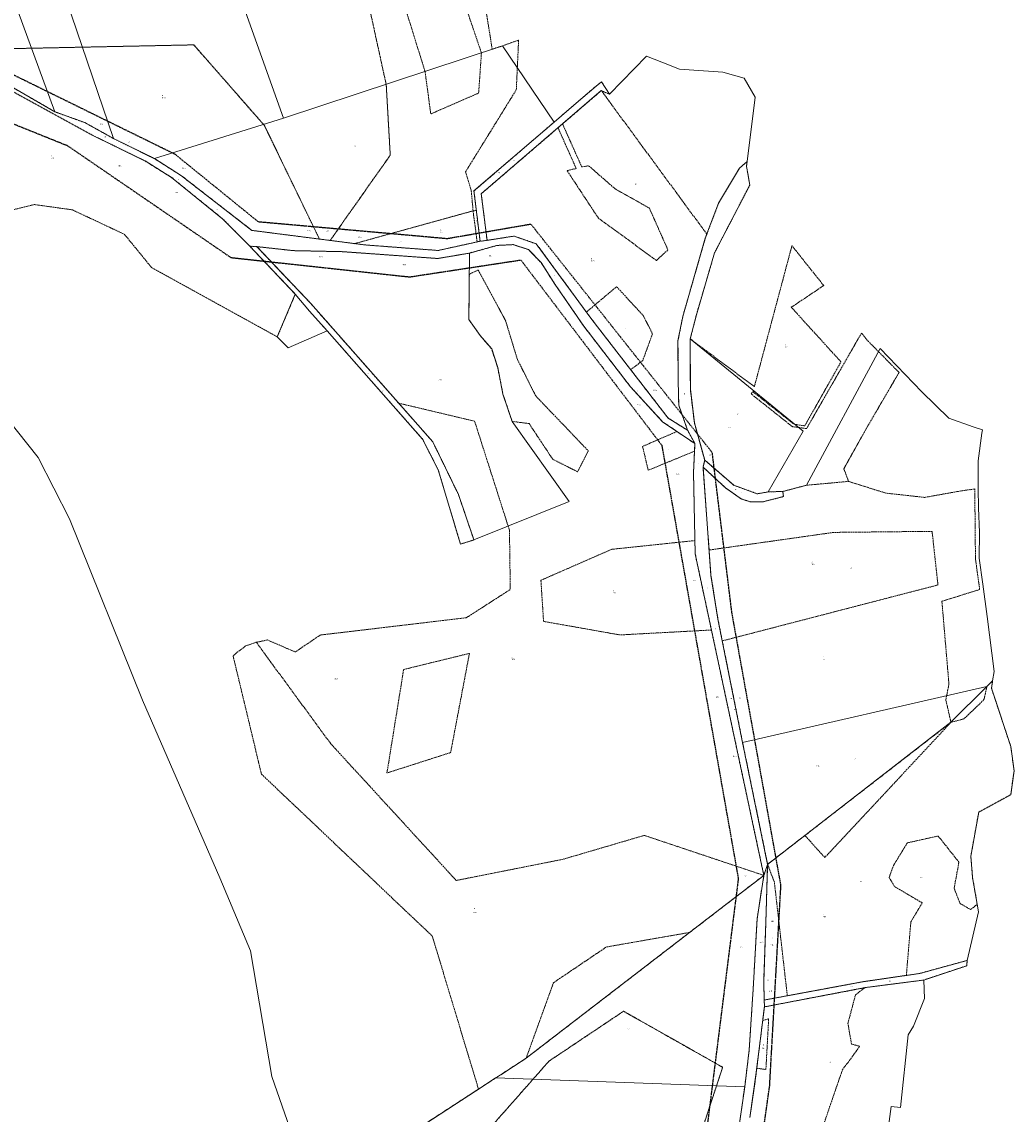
# Model space of a CAD drawing. Header units: metres. Extents: x 5550910 to 5553628, y 5952297 to 5957865.
# Tile 34 of 36: x 5551762 to 5552631, y 5954340 to 5955297. Entities that reach past the tile are written whole.
import ezdxf
from ezdxf.enums import TextEntityAlignment as Align

# ---------------------------------------------------------------- set-up
doc = ezdxf.new("R2010")
doc.units = ezdxf.units.M
for name, pattern in [('2', [0.9, 0.6, -0.3]), ('219-500', [0]), ('egkk-500', [2, 1.5, -0.5]), ('egug-500', [1, 0.5, -0.5])]:
    doc.linetypes.add(name, pattern=pattern)
doc.styles.get("Standard").update_dxf_attribs({"font": 'Working1250', "width": 0.75})

msp = doc.modelspace()

# ---------------------------------------------------------------- linework, layer by layer
at = {"layer": '217-kontur klasyfikacyjny', "color": 92, "linetype": 'egkk-500', "lineweight": 18, "flags": 128}
for points in [[(5552115.06, 5955253.4), (5552061.52, 5955425.51)], [(5552109.57, 5955431), (5552164.41, 5955269.86)], [(5552081, 5955242.05), (5552055.04, 5955360.82)], [(5552173.81, 5955273.06), (5552163.54, 5955338.02)], [(5552196.97, 5955281.06), (5552182.83, 5955276.04)], [(5552194.94, 5955237.57), (5552196.97, 5955281.06)], [(5551716.55, 5955272.83), (5551912.44, 5955276.89)], [(5551912.44, 5955276.89), (5551974.21, 5955206.43)], [(5552164.41, 5955269.86), (5552161.94, 5955234.68)], [(5552182.83, 5955276.04), (5552173.81, 5955273.06)], [(5551736.19, 5955249.77), (5551790.81, 5955218.27)], [(5552120.02, 5955216.4), (5552115.06, 5955253.4)], [(5551823.52, 5955197.82), (5551738.79, 5955244.21)], [(5552084.53, 5955180.29), (5552081, 5955242.05)], [(5552161.94, 5955234.68), (5552120.02, 5955216.4)], [(5552150.43, 5955165.6), (5552194.94, 5955237.57)], [(5552269.39, 5955236.84), (5552235.45, 5955207.67)], [(5552361.86, 5955111.12), (5552269.39, 5955236.84)], [(5551790.81, 5955218.27), (5551817.04, 5955208.79)], [(5551817.04, 5955208.79), (5551842.06, 5955194.88)], [(5551974.21, 5955206.43), (5552022.49, 5955106.81)], [(5552231.49, 5955204.27), (5552164.24, 5955146.48)], [(5552238.1, 5955189.47), (5552231.49, 5955204.27)], [(5552235.45, 5955207.67), (5552252.29, 5955169.96)], [(5551869.72, 5955175.21), (5551823.52, 5955197.82)], [(5551842.06, 5955194.88), (5551877.89, 5955177.3)], [(5552247.43, 5955168.61), (5552238.1, 5955189.47)], [(5551892.88, 5955160.82), (5551869.72, 5955175.21)], [(5551877.89, 5955177.3), (5551901.71, 5955162.2)], [(5552031.9, 5955105.6), (5552084.53, 5955180.29)], [(5552155.49, 5955149.31), (5552150.43, 5955165.6)], [(5552239.44, 5955166.75), (5552247.43, 5955168.61)], [(5552266.82, 5955125.19), (5552239.44, 5955166.75)], [(5552252.29, 5955169.96), (5552258.33, 5955171.03)], [(5552258.33, 5955171.03), (5552281.64, 5955150.66)], [(5551937.73, 5955124.45), (5551892.88, 5955160.82)], [(5551901.71, 5955162.2), (5551963.32, 5955114.4)], [(5552157.08, 5955131.52), (5552155.49, 5955149.31)], [(5552164.24, 5955146.48), (5552169.37, 5955105.69)], [(5552281.64, 5955150.66), (5552311.49, 5955133.94)], [(5551704.99, 5955120.52), (5551772.84, 5955137.04)], [(5551772.84, 5955137.04), (5551806.06, 5955132.4)], [(5551806.06, 5955132.4), (5551851.78, 5955110.92)], [(5552053.37, 5955102.84), (5552157.08, 5955131.52)], [(5552159.95, 5955131.85), (5552157.08, 5955131.52)], [(5552160.68, 5955104.32), (5552157.08, 5955131.52)], [(5552163.23, 5955104.88), (5552159.95, 5955131.85)], [(5552311.49, 5955133.94), (5552327.78, 5955097.26)], [(5551961.55, 5955100.56), (5551937.73, 5955124.45)], [(5552317.68, 5955088.05), (5552266.82, 5955125.19)], [(5551851.78, 5955110.92), (5551875.37, 5955081.93)], [(5551963.32, 5955114.4), (5552022.49, 5955106.81)], [(5552022.49, 5955106.81), (5552031.9, 5955105.6)], [(5552169.37, 5955105.69), (5552192.99, 5955109.4)], [(5552192.99, 5955109.4), (5552212.46, 5955102.6)], [(5552340.73, 5955038.91), (5552360.5, 5955107.54)], [(5552360.5, 5955107.54), (5552361.86, 5955111.12)], [(5552001.32, 5955058.55), (5551961.55, 5955100.56)], [(5551999.44, 5955096.68), (5551967.63, 5955100.17)], [(5551967.63, 5955100.17), (5552014.88, 5955050.42)], [(5552042.64, 5955095.77), (5551999.44, 5955096.68)], [(5552031.9, 5955105.6), (5552053.37, 5955102.84)], [(5552053.37, 5955102.84), (5552062.6, 5955101.66)], [(5552062.6, 5955101.66), (5552126.5, 5955096.82)], [(5552126.5, 5955096.82), (5552160.68, 5955104.32)], [(5552178.02, 5955101.22), (5552154.01, 5955094.52)], [(5552160.68, 5955104.32), (5552163.23, 5955104.88)], [(5552192.12, 5955101.95), (5552178.02, 5955101.22)], [(5552205.61, 5955097.61), (5552192.12, 5955101.95)], [(5552216.62, 5955086.18), (5552205.61, 5955097.61)], [(5552212.46, 5955102.6), (5552256.37, 5955042.86)], [(5552327.78, 5955097.26), (5552317.68, 5955088.05)], [(5552436.39, 5955101), (5552428.29, 5955070.62)], [(5552464.22, 5955066.08), (5552436.39, 5955101)], [(5552126.18, 5955089.79), (5552042.64, 5955095.77)], [(5552154.01, 5955094.52), (5552126.18, 5955089.79)], [(5551875.37, 5955081.93), (5551985.56, 5955021.2)], [(5552153.82, 5955076.08), (5552161.59, 5955079.71)], [(5552161.59, 5955079.71), (5552185.61, 5955035.27)], [(5552228.72, 5955067.38), (5552216.62, 5955086.18)], [(5552153.4, 5955036.23), (5552153.82, 5955076.08)], [(5552428.29, 5955070.62), (5552403.48, 5954977.59)], [(5551985.56, 5955021.2), (5552001.32, 5955058.55)], [(5552254.1, 5955030.48), (5552228.72, 5955067.38)], [(5552256.37, 5955042.86), (5552282.8, 5955065.11)], [(5552282.8, 5955065.11), (5552306.04, 5955039.92)], [(5552435.83, 5955047.07), (5552464.22, 5955066.08)], [(5552014.88, 5955050.42), (5552091.89, 5954963.1)], [(5552306.04, 5955039.92), (5552314.25, 5955023.9)], [(5552479.36, 5954999.25), (5552435.83, 5955047.07)], [(5552163.22, 5955022.4), (5552153.4, 5955036.23)], [(5552185.61, 5955035.27), (5552196.02, 5955001.19)], [(5552294.96, 5954977.43), (5552254.1, 5955030.48)], [(5552336.55, 5955017.61), (5552340.73, 5955038.91)], [(5552173.38, 5955010.53), (5552163.22, 5955022.4)], [(5552314.25, 5955023.9), (5552305.68, 5955000.39)], [(5552497.35, 5955024.5), (5552449.19, 5954940.79)], [(5552502.38, 5955018.19), (5552497.35, 5955024.5)], [(5552336.76, 5954982.19), (5552336.55, 5955017.61)], [(5552347.32, 5955019.29), (5552347.4, 5954975.3)], [(5552403.48, 5954977.59), (5552347.32, 5955019.29)], [(5552512.3, 5955008.12), (5552502.38, 5955018.19)], [(5552178.64, 5954994.21), (5552173.38, 5955010.53)], [(5552196.02, 5955001.19), (5552211.96, 5954969.41)], [(5552530.21, 5954989.96), (5552512.3, 5955008.12)], [(5552183.29, 5954971.11), (5552178.64, 5954994.21)], [(5552305.68, 5955000.39), (5552295.09, 5954992.48)], [(5552295.09, 5954992.48), (5552327.95, 5954950.02)], [(5552447.58, 5954943.19), (5552479.36, 5954999.25)], [(5552337.21, 5954961.34), (5552336.76, 5954982.19)], [(5552502.25, 5954942.11), (5552530.21, 5954989.96)], [(5552323.13, 5954946.77), (5552294.96, 5954977.43)], [(5552347.4, 5954975.3), (5552350.96, 5954945.79)], [(5552400.63, 5954971.25), (5552402.15, 5954973.19)], [(5552402.15, 5954973.19), (5552438.22, 5954944.65)], [(5552091.89, 5954963.1), (5552158.44, 5954947.28)], [(5552191.25, 5954947.15), (5552183.29, 5954971.11)], [(5552211.96, 5954969.41), (5552258.01, 5954921.31)], [(5552436.68, 5954942.57), (5552400.63, 5954971.25)], [(5552342.14, 5954947.4), (5552337.21, 5954961.34)], [(5552158.44, 5954947.28), (5552188.95, 5954851.84)], [(5552206.2, 5954945.19), (5552191.25, 5954947.15)], [(5552226.85, 5954913.98), (5552206.2, 5954945.19)], [(5552335.66, 5954938.3), (5552323.13, 5954946.77)], [(5552327.95, 5954950.02), (5552344.99, 5954939.34)], [(5552344.99, 5954939.34), (5552342.14, 5954947.4)], [(5552350.96, 5954945.79), (5552359.95, 5954913.3)], [(5552438.22, 5954944.65), (5552447.58, 5954943.19)], [(5552305.58, 5954925.22), (5552335.66, 5954938.3)], [(5552449.19, 5954940.79), (5552436.68, 5954942.57)], [(5552481.86, 5954905.68), (5552502.25, 5954942.11)], [(5552310.47, 5954904.31), (5552305.58, 5954925.22)], [(5552258.01, 5954921.31), (5552248.64, 5954903)], [(5552351.1, 5954921.05), (5552310.47, 5954904.31)], [(5552350.16, 5954902.33), (5552351.1, 5954921.05)], [(5552248.64, 5954903), (5552226.85, 5954913.98)], [(5552358.5, 5954907.12), (5552363.84, 5954834.46)], [(5552378.6, 5954888.6), (5552358.5, 5954907.12)], [(5552359.95, 5954913.3), (5552385.41, 5954891.23)], [(5552485.97, 5954894.57), (5552481.86, 5954905.68)], [(5552351.38, 5954842.75), (5552350.16, 5954902.33)], [(5552391.8, 5954879.25), (5552378.6, 5954888.6)], [(5552385.41, 5954891.23), (5552405.89, 5954883.71)], [(5552428.38, 5954885.75), (5552449.2, 5954891.22)], [(5552449.2, 5954891.22), (5552485.97, 5954894.57)], [(5552518.66, 5954884.29), (5552485.97, 5954894.57)], [(5552585.27, 5954886.39), (5552552.73, 5954880.56)], [(5552596.55, 5954887.92), (5552585.27, 5954886.39)], [(5552597.14, 5954826.89), (5552596.55, 5954887.92)], [(5552399.88, 5954876.75), (5552391.8, 5954879.25)], [(5552410.89, 5954876.67), (5552399.88, 5954876.75)], [(5552405.89, 5954883.71), (5552415.58, 5954885.38)], [(5552428.85, 5954881.25), (5552410.89, 5954876.67)], [(5552415.58, 5954885.38), (5552428.38, 5954885.75)], [(5552428.38, 5954885.75), (5552428.85, 5954881.25)], [(5552552.73, 5954880.56), (5552518.66, 5954884.29)], [(5552188.95, 5954851.84), (5552189.68, 5954799.93)], [(5552472.99, 5954849.91), (5552363.84, 5954834.46)], [(5552559.17, 5954850.83), (5552472.99, 5954849.91)], [(5552564.3, 5954803.88), (5552559.17, 5954850.83)], [(5552278.48, 5954835.09), (5552351.38, 5954842.75)], [(5552351.62, 5954831.16), (5552351.38, 5954842.75)], [(5552216.51, 5954807.99), (5552278.48, 5954835.09)], [(5552365.87, 5954764.42), (5552351.62, 5954831.16)], [(5552363.84, 5954834.46), (5552365.47, 5954812.2)], [(5552600.81, 5954799.91), (5552597.14, 5954826.89)], [(5552365.47, 5954812.2), (5552371.59, 5954773.8)], [(5552218.82, 5954771.97), (5552216.51, 5954807.99)], [(5552375.37, 5954754.88), (5552564.3, 5954803.88)], [(5552189.68, 5954799.93), (5552151.28, 5954775.21)], [(5552567.74, 5954789.54), (5552600.81, 5954799.91)], [(5552573.94, 5954716.88), (5552567.74, 5954789.54)], [(5552151.28, 5954775.21), (5552023.24, 5954760)], [(5552285.76, 5954760.11), (5552218.82, 5954771.97)], [(5552371.59, 5954773.8), (5552375.37, 5954754.88)], [(5552365.87, 5954764.42), (5552285.76, 5954760.11)], [(5552411.78, 5954549.5), (5552365.87, 5954764.42)], [(5551967.13, 5954753.68), (5551957.77, 5954750.42)], [(5551976.96, 5954755.68), (5551967.13, 5954753.68)], [(5552032.37, 5954664.87), (5551967.13, 5954753.68)], [(5552001.32, 5954745.2), (5551976.96, 5954755.68)], [(5552023.24, 5954760), (5552001.32, 5954745.2)], [(5552375.37, 5954754.88), (5552393.12, 5954665.97)], [(5551957.77, 5954750.42), (5551946.84, 5954741.94)], [(5552096.27, 5954729.84), (5552153.88, 5954743.92)], [(5552153.88, 5954743.92), (5552137.42, 5954657.09)], [(5551946.84, 5954741.94), (5551971.68, 5954638.23)], [(5552081.65, 5954639.2), (5552096.27, 5954729.84)], [(5552571.15, 5954703.33), (5552573.94, 5954716.88)], [(5552607.19, 5954715.01), (5552604.58, 5954703.42)], [(5552612.11, 5954719.92), (5552607.19, 5954715.01)], [(5552611.18, 5954713.38), (5552612.11, 5954719.92)], [(5552628.05, 5954662.51), (5552611.18, 5954713.38)], [(5552575.67, 5954683.57), (5552571.15, 5954703.33)], [(5552604.58, 5954703.42), (5552587.09, 5954686.6)], [(5552587.09, 5954686.6), (5552575.67, 5954683.57)], [(5552447.74, 5954584.48), (5552575.67, 5954683.57)], [(5552575.67, 5954683.57), (5552465.19, 5954565.17)], [(5552142.31, 5954545.09), (5552032.37, 5954664.87)], [(5552137.42, 5954657.09), (5552081.65, 5954639.2)], [(5552393.12, 5954665.97), (5552415.08, 5954559.18)], [(5552631.04, 5954641.16), (5552628.05, 5954662.51)], [(5551971.68, 5954638.23), (5552121.34, 5954496.37)], [(5552628.01, 5954620.17), (5552631.04, 5954641.16)], [(5552599.99, 5954604.91), (5552628.01, 5954620.17)], [(5552593.12, 5954566.37), (5552599.99, 5954604.91)], [(5552307.04, 5954584.55), (5552235.88, 5954563.63)], [(5552411.78, 5954549.5), (5552307.04, 5954584.55)], [(5552415.08, 5954559.18), (5552447.74, 5954584.48)], [(5552465.19, 5954565.17), (5552447.74, 5954584.48)], [(5552537.48, 5954578.02), (5552564.52, 5954584)], [(5552564.52, 5954584), (5552582.67, 5954561.03)], [(5552525.37, 5954558.3), (5552537.48, 5954578.02)], [(5552235.88, 5954563.63), (5552142.31, 5954545.09)], [(5552582.67, 5954561.03), (5552578.48, 5954538.19)], [(5552594.6, 5954547.54), (5552593.12, 5954566.37)], [(5552415.08, 5954559.18), (5552413.48, 5954507.56)], [(5552421, 5954543.6), (5552415.08, 5954559.18)], [(5552521.57, 5954547.76), (5552525.37, 5954558.3)], [(5552393.06, 5954535.14), (5552407.85, 5954546.48)], [(5552405.88, 5954511.58), (5552411.78, 5954549.5)], [(5552407.85, 5954546.48), (5552411.78, 5954549.5)], [(5552432.34, 5954444.1), (5552421, 5954543.6)], [(5552526.27, 5954539.7), (5552521.57, 5954547.76)], [(5552598.7, 5954523.97), (5552594.6, 5954547.54)], [(5552385.65, 5954529.43), (5552393.06, 5954535.14)], [(5552550.52, 5954525.48), (5552526.27, 5954539.7)], [(5552578.48, 5954538.19), (5552583.69, 5954524.92)], [(5552346.8, 5954499.56), (5552385.65, 5954529.43)], [(5552540.56, 5954508.8), (5552550.52, 5954525.48)], [(5552583.69, 5954524.92), (5552592.79, 5954519.59)], [(5552594.52, 5954520.8), (5552597.49, 5954523.25)], [(5552597.49, 5954523.25), (5552598.7, 5954523.97)], [(5552592.79, 5954519.59), (5552594.52, 5954520.8)], [(5552402.43, 5954449.97), (5552405.88, 5954511.58)], [(5552413.48, 5954507.56), (5552411.66, 5954456.53)], [(5552536.6, 5954461.92), (5552540.56, 5954508.8)], [(5552121.34, 5954496.37), (5552161.83, 5954362.32)], [(5552346.8, 5954499.56), (5552203.55, 5954389.4)], [(5552273.89, 5954486.82), (5552346.8, 5954499.56)], [(5552227.49, 5954455.52), (5552273.89, 5954486.82)], [(5552411.66, 5954456.53), (5552412.17, 5954440.36)], [(5552432.34, 5954444.1), (5552499.39, 5954456.51)], [(5552499.39, 5954456.51), (5552536.6, 5954461.92)], [(5552203.55, 5954389.4), (5552227.49, 5954455.52)], [(5552398.97, 5954396.67), (5552402.43, 5954449.97)], [(5552500.63, 5954451.25), (5552412.26, 5954434.36)], [(5552492.13, 5954445.04), (5552500.63, 5954451.25)], [(5552412.17, 5954440.36), (5552432.34, 5954444.1)], [(5552485.41, 5954419.95), (5552492.13, 5954445.04)], [(5552223.53, 5954386.8), (5552288.88, 5954430.53)], [(5552288.88, 5954430.53), (5552375.7, 5954381.48)], [(5552412.26, 5954434.36), (5552410.78, 5954422.41)], [(5552410.78, 5954422.41), (5552405.61, 5954380.64)], [(5552416, 5954423.86), (5552410.78, 5954422.41)], [(5552413.56, 5954379.49), (5552416, 5954423.86)], [(5552488.55, 5954401.81), (5552485.41, 5954419.95)], [(5552480.51, 5954378.94), (5552495.68, 5954399.85)], [(5552495.68, 5954399.85), (5552488.55, 5954401.81)], [(5552181.28, 5954374.95), (5552203.55, 5954389.4)], [(5552395.04, 5954364.33), (5552398.97, 5954396.67)], [(5552155.37, 5954309.51), (5552223.53, 5954386.8)], [(5552375.7, 5954381.48), (5552358.72, 5954329.9)], [(5552405.61, 5954380.64), (5552404.88, 5954374.72)], [(5552405.61, 5954380.64), (5552413.56, 5954379.49)], [(5552163.28, 5954363.26), (5552176.84, 5954372.07)], [(5552176.84, 5954372.07), (5552181.28, 5954374.95)], [(5552404.88, 5954374.72), (5552399.57, 5954337.37)], [(5552462.26, 5954325.88), (5552480.51, 5954378.94)], [(5552161.83, 5954362.32), (5552090.51, 5954316.01)], [(5552161.83, 5954362.32), (5552163.28, 5954363.26)], [(5552385.27, 5954296.35), (5552395.04, 5954364.33)]]:
    msp.add_lwpolyline(points, dxfattribs=at)
at = {"layer": '218-kontur użytku gruntowego', "color": 3, "linetype": 'egug-500', "lineweight": 18, "flags": 128}
for points in [[(5552115.06, 5955253.4), (5552061.52, 5955425.51)], [(5552109.57, 5955431), (5552164.41, 5955269.86)], [(5552055.04, 5955360.82), (5552081, 5955242.05)], [(5552173.81, 5955273.06), (5552163.54, 5955338.02)], [(5552196.97, 5955281.06), (5552182.83, 5955276.04)], [(5552194.94, 5955237.57), (5552196.97, 5955281.06)], [(5551912.44, 5955276.89), (5551716.55, 5955272.83)], [(5551974.21, 5955206.43), (5551912.44, 5955276.89)], [(5552164.41, 5955269.86), (5552161.94, 5955234.68)], [(5552182.83, 5955276.04), (5552173.81, 5955273.06)], [(5551736.19, 5955249.77), (5551790.81, 5955218.27)], [(5552120.02, 5955216.4), (5552115.06, 5955253.4)], [(5551823.52, 5955197.82), (5551738.79, 5955244.21)], [(5552081, 5955242.05), (5552084.53, 5955180.29)], [(5552264.8, 5955240.79), (5552247.46, 5955225.9)], [(5552269.7, 5955244.41), (5552264.8, 5955240.79)], [(5552276.5, 5955233.61), (5552269.7, 5955244.41)], [(5552161.94, 5955234.68), (5552120.02, 5955216.4)], [(5552150.43, 5955165.6), (5552194.94, 5955237.57)], [(5552269.39, 5955236.84), (5552235.45, 5955207.67)], [(5552361.86, 5955111.12), (5552269.39, 5955236.84)], [(5552269.39, 5955236.84), (5552276.5, 5955233.61)], [(5552247.46, 5955225.9), (5552230.51, 5955211.34)], [(5551790.81, 5955218.27), (5551817.04, 5955208.79)], [(5551817.04, 5955208.79), (5551842.06, 5955194.88)], [(5552022.49, 5955106.81), (5551974.21, 5955206.43)], [(5552228.18, 5955209.33), (5552157.87, 5955148.92)], [(5552231.49, 5955204.27), (5552164.24, 5955146.48)], [(5552230.51, 5955211.34), (5552228.18, 5955209.33)], [(5552231.49, 5955204.27), (5552235.45, 5955207.67)], [(5552238.1, 5955189.47), (5552231.49, 5955204.27)], [(5552235.45, 5955207.67), (5552252.29, 5955169.96)], [(5551869.72, 5955175.21), (5551823.52, 5955197.82)], [(5551842.06, 5955194.88), (5551877.89, 5955177.3)], [(5552247.43, 5955168.61), (5552238.1, 5955189.47)], [(5551892.88, 5955160.82), (5551869.72, 5955175.21)], [(5551877.89, 5955177.3), (5551901.71, 5955162.2)], [(5552084.53, 5955180.29), (5552031.9, 5955105.6)], [(5552397.07, 5955174.62), (5552393.69, 5955171.76)], [(5552396.54, 5955170.48), (5552397.07, 5955174.62)], [(5552155.49, 5955149.31), (5552150.43, 5955165.6)], [(5552239.44, 5955166.75), (5552247.43, 5955168.61)], [(5552266.82, 5955125.19), (5552239.44, 5955166.75)], [(5552252.29, 5955169.96), (5552258.33, 5955171.03)], [(5552258.33, 5955171.03), (5552281.64, 5955150.66)], [(5552390.38, 5955168.96), (5552372.09, 5955138.15)], [(5552393.69, 5955171.76), (5552390.38, 5955168.96)], [(5552397.9, 5955162.79), (5552396.54, 5955170.48)], [(5551937.73, 5955124.45), (5551892.88, 5955160.82)], [(5551901.71, 5955162.2), (5551963.32, 5955114.4)], [(5552396.9, 5955149.26), (5552399.43, 5955154.15)], [(5552399.43, 5955154.15), (5552397.9, 5955162.79)], [(5552157.08, 5955131.52), (5552155.49, 5955149.31)], [(5552157.87, 5955148.92), (5552159.95, 5955131.85)], [(5552164.24, 5955146.48), (5552169.37, 5955105.69)], [(5552281.64, 5955150.66), (5552311.49, 5955133.94)], [(5552368.57, 5955094.63), (5552396.9, 5955149.26)], [(5551704.99, 5955120.52), (5551772.84, 5955137.04)], [(5551772.84, 5955137.04), (5551806.06, 5955132.4)], [(5552372.09, 5955138.15), (5552361.86, 5955111.12)], [(5551806.06, 5955132.4), (5551851.78, 5955110.92)], [(5552157.08, 5955131.52), (5552053.37, 5955102.84)], [(5552159.95, 5955131.85), (5552157.08, 5955131.52)], [(5552160.68, 5955104.32), (5552157.08, 5955131.52)], [(5552163.23, 5955104.88), (5552159.95, 5955131.85)], [(5552311.49, 5955133.94), (5552327.78, 5955097.26)], [(5551961.55, 5955100.56), (5551937.73, 5955124.45)], [(5552317.68, 5955088.05), (5552266.82, 5955125.19)], [(5551851.78, 5955110.92), (5551875.37, 5955081.93)], [(5551963.32, 5955114.4), (5552022.49, 5955106.81)], [(5552022.49, 5955106.81), (5552031.9, 5955105.6)], [(5552169.37, 5955105.69), (5552192.99, 5955109.4)], [(5552192.99, 5955109.4), (5552212.46, 5955102.6)], [(5552340.73, 5955038.91), (5552360.5, 5955107.54)], [(5552360.5, 5955107.54), (5552361.86, 5955111.12)], [(5551961.55, 5955100.56), (5552001.32, 5955058.55)], [(5551967.63, 5955100.17), (5551961.55, 5955100.56)], [(5552014.88, 5955050.42), (5551967.63, 5955100.17)], [(5551967.63, 5955100.17), (5551999.44, 5955096.68)], [(5551999.44, 5955096.68), (5552042.64, 5955095.77)], [(5552031.9, 5955105.6), (5552053.37, 5955102.84)], [(5552053.37, 5955102.84), (5552062.6, 5955101.66)], [(5552062.6, 5955101.66), (5552126.5, 5955096.82)], [(5552126.5, 5955096.82), (5552160.68, 5955104.32)], [(5552154.01, 5955094.52), (5552178.02, 5955101.22)], [(5552160.68, 5955104.32), (5552163.23, 5955104.88)], [(5552169.37, 5955105.69), (5552163.23, 5955104.88)], [(5552178.02, 5955101.22), (5552192.12, 5955101.95)], [(5552192.12, 5955101.95), (5552205.61, 5955097.61)], [(5552205.61, 5955097.61), (5552216.62, 5955086.18)], [(5552212.46, 5955102.6), (5552256.37, 5955042.86)], [(5552327.78, 5955097.26), (5552317.68, 5955088.05)], [(5552436.39, 5955101), (5552428.29, 5955070.62)], [(5552464.22, 5955066.08), (5552436.39, 5955101)], [(5552042.64, 5955095.77), (5552126.18, 5955089.79)], [(5552126.18, 5955089.79), (5552154.01, 5955094.52)], [(5552352.67, 5955040.56), (5552367.39, 5955090.6)], [(5552367.39, 5955090.6), (5552368.57, 5955094.63)], [(5551875.37, 5955081.93), (5551985.56, 5955021.2)], [(5552153.82, 5955076.08), (5552161.59, 5955079.71)], [(5552161.59, 5955079.71), (5552185.61, 5955035.27)], [(5552216.62, 5955086.18), (5552228.72, 5955067.38)], [(5552153.4, 5955036.23), (5552153.82, 5955076.08)], [(5552428.29, 5955070.62), (5552403.48, 5954977.59)], [(5551985.56, 5955021.2), (5552001.32, 5955058.55)], [(5552001.32, 5955058.55), (5552013.86, 5955043.55)], [(5552228.72, 5955067.38), (5552254.1, 5955030.48)], [(5552256.37, 5955042.86), (5552282.8, 5955065.11)], [(5552282.8, 5955065.11), (5552306.04, 5955039.92)], [(5552435.83, 5955047.07), (5552464.22, 5955066.08)], [(5552091.89, 5954963.1), (5552014.88, 5955050.42)], [(5552013.86, 5955043.55), (5552029.25, 5955026.48)], [(5552256.37, 5955042.86), (5552261.23, 5955036.25)], [(5552306.04, 5955039.92), (5552314.25, 5955023.9)], [(5552347.32, 5955019.29), (5552352.67, 5955040.56)], [(5552479.36, 5954999.25), (5552435.83, 5955047.07)], [(5552163.22, 5955022.4), (5552153.4, 5955036.23)], [(5552185.61, 5955035.27), (5552196.02, 5955001.19)], [(5552254.1, 5955030.48), (5552294.96, 5954977.43)], [(5552261.23, 5955036.25), (5552295.09, 5954992.48)], [(5552336.55, 5955017.61), (5552340.73, 5955038.91)], [(5552029.25, 5955026.48), (5552085.27, 5954962.9)], [(5552173.38, 5955010.53), (5552163.22, 5955022.4)], [(5552314.25, 5955023.9), (5552305.68, 5955000.39)], [(5552497.35, 5955024.5), (5552449.19, 5954940.79)], [(5552502.38, 5955018.19), (5552497.35, 5955024.5)], [(5552336.76, 5954982.19), (5552336.55, 5955017.61)], [(5552347.4, 5954975.3), (5552347.32, 5955019.29)], [(5552403.48, 5954977.59), (5552347.32, 5955019.29)], [(5552512.3, 5955008.12), (5552502.38, 5955018.19)], [(5552178.64, 5954994.21), (5552173.38, 5955010.53)], [(5552196.02, 5955001.19), (5552211.96, 5954969.41)], [(5552530.21, 5954989.96), (5552512.3, 5955008.12)], [(5552183.29, 5954971.11), (5552178.64, 5954994.21)], [(5552305.68, 5955000.39), (5552295.09, 5954992.48)], [(5552295.09, 5954992.48), (5552327.95, 5954950.02)], [(5552447.58, 5954943.19), (5552479.36, 5954999.25)], [(5552337.21, 5954961.34), (5552336.76, 5954982.19)], [(5552502.25, 5954942.11), (5552530.21, 5954989.96)], [(5552294.96, 5954977.43), (5552323.13, 5954946.77)], [(5552350.96, 5954945.79), (5552347.4, 5954975.3)], [(5552400.63, 5954971.25), (5552402.15, 5954973.19)], [(5552402.15, 5954973.19), (5552438.22, 5954944.65)], [(5552085.27, 5954962.9), (5552112.84, 5954931.61)], [(5552121.71, 5954929.28), (5552091.89, 5954963.1)], [(5552091.89, 5954963.1), (5552158.44, 5954947.28)], [(5552191.25, 5954947.15), (5552183.29, 5954971.11)], [(5552211.96, 5954969.41), (5552258.01, 5954921.31)], [(5552436.68, 5954942.57), (5552400.63, 5954971.25)], [(5552344.99, 5954939.34), (5552337.21, 5954961.34)], [(5552158.44, 5954947.28), (5552188.95, 5954851.84)], [(5552206.2, 5954945.19), (5552191.25, 5954947.15)], [(5552226.85, 5954913.98), (5552206.2, 5954945.19)], [(5552323.13, 5954946.77), (5552335.66, 5954938.3)], [(5552327.95, 5954950.02), (5552344.99, 5954939.34)], [(5552359.95, 5954913.3), (5552350.96, 5954945.79)], [(5552438.22, 5954944.65), (5552447.58, 5954943.19)], [(5552305.58, 5954925.22), (5552335.66, 5954938.3)], [(5552335.66, 5954938.3), (5552351.43, 5954927.64)], [(5552351.43, 5954927.64), (5552344.99, 5954939.34)], [(5552449.19, 5954940.79), (5552436.68, 5954942.57)], [(5552481.86, 5954905.68), (5552502.25, 5954942.11)], [(5552112.84, 5954931.61), (5552126.57, 5954904.63)], [(5552144.19, 5954883.17), (5552121.71, 5954929.28)], [(5552310.47, 5954904.31), (5552305.58, 5954925.22)], [(5552351.1, 5954921.05), (5552351.43, 5954927.64)], [(5552258.01, 5954921.31), (5552248.64, 5954903)], [(5552351.1, 5954921.05), (5552310.47, 5954904.31)], [(5552350.16, 5954902.33), (5552351.1, 5954921.05)], [(5552248.64, 5954903), (5552226.85, 5954913.98)], [(5552358.5, 5954907.12), (5552359.95, 5954913.3)], [(5552363.84, 5954834.46), (5552358.5, 5954907.12)], [(5552378.6, 5954888.6), (5552358.5, 5954907.12)], [(5552359.95, 5954913.3), (5552385.41, 5954891.23)], [(5552485.97, 5954894.57), (5552481.86, 5954905.68)], [(5552126.57, 5954904.63), (5552146.07, 5954839.71)], [(5552351.38, 5954842.75), (5552350.16, 5954902.33)], [(5552391.8, 5954879.25), (5552378.6, 5954888.6)], [(5552385.41, 5954891.23), (5552405.89, 5954883.71)], [(5552428.38, 5954885.75), (5552449.2, 5954891.22)], [(5552449.2, 5954891.22), (5552485.97, 5954894.57)], [(5552518.66, 5954884.29), (5552485.97, 5954894.57)], [(5552585.27, 5954886.39), (5552552.73, 5954880.56)], [(5552596.55, 5954887.92), (5552585.27, 5954886.39)], [(5552597.14, 5954826.89), (5552596.55, 5954887.92)], [(5552157.87, 5954843.29), (5552144.19, 5954883.17)], [(5552399.88, 5954876.75), (5552391.8, 5954879.25)], [(5552410.89, 5954876.67), (5552399.88, 5954876.75)], [(5552405.89, 5954883.71), (5552415.58, 5954885.38)], [(5552428.85, 5954881.25), (5552410.89, 5954876.67)], [(5552415.58, 5954885.38), (5552428.38, 5954885.75)], [(5552428.38, 5954885.75), (5552428.85, 5954881.25)], [(5552552.73, 5954880.56), (5552518.66, 5954884.29)], [(5552188.95, 5954851.84), (5552189.68, 5954799.93)], [(5552472.99, 5954849.91), (5552363.84, 5954834.46)], [(5552559.17, 5954850.83), (5552472.99, 5954849.91)], [(5552564.3, 5954803.88), (5552559.17, 5954850.83)], [(5552146.07, 5954839.71), (5552157.87, 5954843.29)], [(5552278.48, 5954835.09), (5552351.38, 5954842.75)], [(5552351.62, 5954831.16), (5552351.38, 5954842.75)], [(5552216.51, 5954807.99), (5552278.48, 5954835.09)], [(5552365.87, 5954764.42), (5552351.62, 5954831.16)], [(5552363.84, 5954834.46), (5552365.47, 5954812.2)], [(5552600.81, 5954799.91), (5552597.14, 5954826.89)], [(5552365.47, 5954812.2), (5552371.59, 5954773.8)], [(5552218.82, 5954771.97), (5552216.51, 5954807.99)], [(5552375.37, 5954754.88), (5552564.3, 5954803.88)], [(5552189.68, 5954799.93), (5552151.28, 5954775.21)], [(5552567.74, 5954789.54), (5552600.81, 5954799.91)], [(5552573.94, 5954716.88), (5552567.74, 5954789.54)], [(5552151.28, 5954775.21), (5552023.24, 5954760)], [(5552285.76, 5954760.11), (5552218.82, 5954771.97)], [(5552371.59, 5954773.8), (5552375.37, 5954754.88)], [(5552365.87, 5954764.42), (5552285.76, 5954760.11)], [(5552411.78, 5954549.5), (5552365.87, 5954764.42)], [(5551967.13, 5954753.68), (5551957.77, 5954750.42)], [(5551976.96, 5954755.68), (5551967.13, 5954753.68)], [(5552032.37, 5954664.87), (5551967.13, 5954753.68)], [(5552001.32, 5954745.2), (5551976.96, 5954755.68)], [(5552023.24, 5954760), (5552001.32, 5954745.2)], [(5552393.12, 5954665.97), (5552375.37, 5954754.88)], [(5551957.77, 5954750.42), (5551946.84, 5954741.94)], [(5552096.27, 5954729.84), (5552153.88, 5954743.92)], [(5552153.88, 5954743.92), (5552137.42, 5954657.09)], [(5551946.84, 5954741.94), (5551971.68, 5954638.23)], [(5552081.65, 5954639.2), (5552096.27, 5954729.84)], [(5552571.15, 5954703.33), (5552573.94, 5954716.88)], [(5552607.19, 5954715.01), (5552604.58, 5954703.42)], [(5552612.11, 5954719.92), (5552607.19, 5954715.01)], [(5552611.18, 5954713.38), (5552612.11, 5954719.92)], [(5552628.05, 5954662.51), (5552611.18, 5954713.38)], [(5552575.67, 5954683.57), (5552571.15, 5954703.33)], [(5552604.58, 5954703.42), (5552587.09, 5954686.6)], [(5552587.09, 5954686.6), (5552575.67, 5954683.57)], [(5552447.74, 5954584.48), (5552575.67, 5954683.57)], [(5552575.67, 5954683.57), (5552465.19, 5954565.17)], [(5552142.31, 5954545.09), (5552032.37, 5954664.87)], [(5552137.42, 5954657.09), (5552081.65, 5954639.2)], [(5552415.08, 5954559.18), (5552393.12, 5954665.97)], [(5552631.04, 5954641.16), (5552628.05, 5954662.51)], [(5551971.68, 5954638.23), (5552121.34, 5954496.37)], [(5552628.01, 5954620.17), (5552631.04, 5954641.16)], [(5552599.99, 5954604.91), (5552628.01, 5954620.17)], [(5552593.12, 5954566.37), (5552599.99, 5954604.91)], [(5552307.04, 5954584.55), (5552235.88, 5954563.63)], [(5552411.78, 5954549.5), (5552307.04, 5954584.55)], [(5552415.08, 5954559.18), (5552447.74, 5954584.48)], [(5552465.19, 5954565.17), (5552447.74, 5954584.48)], [(5552537.48, 5954578.02), (5552564.52, 5954584)], [(5552564.52, 5954584), (5552582.67, 5954561.03)], [(5552525.37, 5954558.3), (5552537.48, 5954578.02)], [(5552235.88, 5954563.63), (5552142.31, 5954545.09)], [(5552582.67, 5954561.03), (5552578.48, 5954538.19)], [(5552594.6, 5954547.54), (5552593.12, 5954566.37)], [(5552411.78, 5954549.5), (5552415.08, 5954559.18)], [(5552415.08, 5954559.18), (5552413.48, 5954507.56)], [(5552421, 5954543.6), (5552415.08, 5954559.18)], [(5552521.57, 5954547.76), (5552525.37, 5954558.3)], [(5552393.06, 5954535.14), (5552407.85, 5954546.48)], [(5552405.88, 5954511.58), (5552411.78, 5954549.5)], [(5552407.85, 5954546.48), (5552411.78, 5954549.5)], [(5552432.34, 5954444.1), (5552421, 5954543.6)], [(5552526.27, 5954539.7), (5552521.57, 5954547.76)], [(5552598.7, 5954523.97), (5552594.6, 5954547.54)], [(5552385.65, 5954529.43), (5552393.06, 5954535.14)], [(5552550.52, 5954525.48), (5552526.27, 5954539.7)], [(5552578.48, 5954538.19), (5552583.69, 5954524.92)], [(5552346.8, 5954499.56), (5552385.65, 5954529.43)], [(5552540.56, 5954508.8), (5552550.52, 5954525.48)], [(5552583.69, 5954524.92), (5552592.79, 5954519.59)], [(5552594.52, 5954520.8), (5552597.49, 5954523.25)], [(5552597.49, 5954523.25), (5552598.7, 5954523.97)], [(5552592.79, 5954519.59), (5552594.52, 5954520.8)], [(5552402.43, 5954449.97), (5552405.88, 5954511.58)], [(5552413.48, 5954507.56), (5552411.66, 5954456.53)], [(5552536.6, 5954461.92), (5552540.56, 5954508.8)], [(5552121.34, 5954496.37), (5552161.83, 5954362.32)], [(5552346.8, 5954499.56), (5552203.55, 5954389.4)], [(5552273.89, 5954486.82), (5552346.8, 5954499.56)], [(5552227.49, 5954455.52), (5552273.89, 5954486.82)], [(5552589.75, 5954475.01), (5552548.4, 5954463.64)], [(5552589.65, 5954470.38), (5552589.75, 5954475.01)], [(5552551.83, 5954457.87), (5552589.65, 5954470.38)], [(5552411.66, 5954456.53), (5552412.17, 5954440.36)], [(5552499.39, 5954456.51), (5552432.34, 5954444.1)], [(5552536.6, 5954461.92), (5552499.39, 5954456.51)], [(5552500.63, 5954451.25), (5552551.83, 5954457.87)], [(5552548.4, 5954463.64), (5552536.6, 5954461.92)], [(5552203.55, 5954389.4), (5552227.49, 5954455.52)], [(5552398.97, 5954396.67), (5552402.43, 5954449.97)], [(5552412.26, 5954434.36), (5552500.63, 5954451.25)], [(5552492.13, 5954445.04), (5552500.63, 5954451.25)], [(5552412.17, 5954440.36), (5552432.34, 5954444.1)], [(5552412.17, 5954440.36), (5552412.26, 5954434.36)], [(5552485.41, 5954419.95), (5552492.13, 5954445.04)], [(5552288.88, 5954430.53), (5552223.53, 5954386.8)], [(5552375.7, 5954381.48), (5552288.88, 5954430.53)], [(5552410.78, 5954422.41), (5552412.26, 5954434.36)], [(5552410.78, 5954422.41), (5552405.61, 5954380.64)], [(5552416, 5954423.86), (5552410.78, 5954422.41)], [(5552413.56, 5954379.49), (5552416, 5954423.86)], [(5552488.55, 5954401.81), (5552485.41, 5954419.95)], [(5552480.51, 5954378.94), (5552495.68, 5954399.85)], [(5552495.68, 5954399.85), (5552488.55, 5954401.81)], [(5552181.28, 5954374.95), (5552203.55, 5954389.4)], [(5552395.04, 5954364.33), (5552398.97, 5954396.67)], [(5552223.53, 5954386.8), (5552155.37, 5954309.51)], [(5552358.72, 5954329.9), (5552375.7, 5954381.48)], [(5552404.88, 5954374.72), (5552405.61, 5954380.64)], [(5552405.61, 5954380.64), (5552413.56, 5954379.49)], [(5552163.28, 5954363.26), (5552176.84, 5954372.07)], [(5552176.84, 5954372.07), (5552181.28, 5954374.95)], [(5552399.57, 5954337.37), (5552404.88, 5954374.72)], [(5552462.26, 5954325.88), (5552480.51, 5954378.94)], [(5552161.83, 5954362.32), (5552090.51, 5954316.01)], [(5552161.83, 5954362.32), (5552163.28, 5954363.26)], [(5552385.27, 5954296.35), (5552395.04, 5954364.33)]]:
    msp.add_lwpolyline(points, dxfattribs=at)
at = {"layer": '219-działka ewidencyjna', "color": 7, "linetype": '219-500', "lineweight": 18, "flags": 128}
for points in [[(5551827.36, 5955671.39), (5551991.12, 5955212.71)], [(5551745.5, 5955478.8), (5551842.06, 5955194.88)], [(5551703.12, 5955456.82), (5551790.81, 5955218.27)], [(5551991.12, 5955212.71), (5552182.83, 5955276.04)], [(5552228.18, 5955209.33), (5552182.83, 5955276.04)], [(5552276.5, 5955233.61), (5552309.02, 5955267.03)], [(5552322.52, 5955261.7), (5552309.02, 5955267.03)], [(5552337.93, 5955255.63), (5552322.52, 5955261.7)], [(5551736.19, 5955249.77), (5551790.81, 5955218.27)], [(5552375.85, 5955253.12), (5552337.93, 5955255.63)], [(5552394.47, 5955247.85), (5552375.85, 5955253.12)], [(5551738.79, 5955244.21), (5551823.52, 5955197.82)], [(5552247.46, 5955225.9), (5552264.8, 5955240.79)], [(5552269.7, 5955244.41), (5552264.8, 5955240.79)], [(5552269.7, 5955244.41), (5552276.5, 5955233.61)], [(5552404.2, 5955231.2), (5552394.47, 5955247.85)], [(5552269.39, 5955236.84), (5552164.24, 5955146.48)], [(5552269.39, 5955236.84), (5552276.5, 5955233.61)], [(5552404.2, 5955231.2), (5552397.07, 5955174.62)], [(5552228.18, 5955209.33), (5552247.46, 5955225.9)], [(5551790.81, 5955218.27), (5551817.04, 5955208.79)], [(5551877.89, 5955177.3), (5551991.12, 5955212.71)], [(5551817.04, 5955208.79), (5551842.06, 5955194.88)], [(5552228.18, 5955209.33), (5552157.87, 5955148.92)], [(5551823.52, 5955197.82), (5551869.72, 5955175.21)], [(5551842.06, 5955194.88), (5551877.89, 5955177.3)], [(5551869.72, 5955175.21), (5551892.88, 5955160.82)], [(5551877.89, 5955177.3), (5551901.71, 5955162.2)], [(5552397.07, 5955174.62), (5552390.38, 5955168.96)], [(5552397.07, 5955174.62), (5552396.54, 5955170.48)], [(5552372.09, 5955138.15), (5552390.38, 5955168.96)], [(5552397.9, 5955162.79), (5552396.54, 5955170.48)], [(5551892.88, 5955160.82), (5551937.73, 5955124.45)], [(5551901.71, 5955162.2), (5551963.32, 5955114.4)], [(5552368.57, 5955094.63), (5552399.43, 5955154.15)], [(5552397.9, 5955162.79), (5552399.43, 5955154.15)], [(5552157.87, 5955148.92), (5552163.23, 5955104.88)], [(5552164.24, 5955146.48), (5552169.37, 5955105.69)], [(5552360.5, 5955107.54), (5552372.09, 5955138.15)], [(5551937.73, 5955124.45), (5551961.55, 5955100.56)], [(5551963.32, 5955114.4), (5552062.6, 5955101.66)], [(5552169.37, 5955105.69), (5552192.99, 5955109.4)], [(5552192.99, 5955109.4), (5552212.46, 5955102.6)], [(5552340.73, 5955038.91), (5552360.5, 5955107.54)], [(5551967.63, 5955100.17), (5551961.55, 5955100.56)], [(5552001.32, 5955058.55), (5551961.55, 5955100.56)], [(5551967.63, 5955100.17), (5551999.44, 5955096.68)], [(5551967.63, 5955100.17), (5552014.88, 5955050.42)], [(5551999.44, 5955096.68), (5552042.64, 5955095.77)], [(5552062.6, 5955101.66), (5552126.5, 5955096.82)], [(5552126.5, 5955096.82), (5552163.23, 5955104.88)], [(5552154.01, 5955094.52), (5552178.02, 5955101.22)], [(5552163.23, 5955104.88), (5552169.37, 5955105.69)], [(5552178.02, 5955101.22), (5552192.12, 5955101.95)], [(5552192.12, 5955101.95), (5552205.61, 5955097.61)], [(5552205.61, 5955097.61), (5552216.62, 5955086.18)], [(5552212.46, 5955102.6), (5552261.23, 5955036.25)], [(5552042.64, 5955095.77), (5552126.18, 5955089.79)], [(5552126.18, 5955089.79), (5552154.01, 5955094.52)], [(5552153.4, 5955036.23), (5552154.01, 5955094.52)], [(5552352.67, 5955040.56), (5552368.57, 5955094.63)], [(5552216.62, 5955086.18), (5552228.72, 5955067.38)], [(5552001.32, 5955058.55), (5551985.56, 5955021.2)], [(5552001.32, 5955058.55), (5552013.86, 5955043.55)], [(5552228.72, 5955067.38), (5552254.1, 5955030.48)], [(5552014.88, 5955050.42), (5552121.71, 5954929.28)], [(5552013.86, 5955043.55), (5552029.25, 5955026.48)], [(5552347.32, 5955019.29), (5552352.67, 5955040.56)], [(5552153.4, 5955036.23), (5552163.22, 5955022.4)], [(5552254.1, 5955030.48), (5552294.96, 5954977.43)], [(5552261.23, 5955036.25), (5552327.95, 5954950.02)], [(5552336.55, 5955017.61), (5552340.73, 5955038.91)], [(5551985.56, 5955021.2), (5551995.25, 5955011.61)], [(5551995.25, 5955011.61), (5552029.25, 5955026.48)], [(5552029.25, 5955026.48), (5552112.84, 5954931.61)], [(5552163.22, 5955022.4), (5552173.38, 5955010.53)], [(5552336.55, 5955017.61), (5552336.76, 5954982.19)], [(5552347.32, 5955019.29), (5552446.21, 5954938.63)], [(5552347.32, 5955019.29), (5552347.4, 5954975.3)], [(5552513.79, 5955010.89), (5552449.2, 5954891.22)], [(5552550.17, 5954973.05), (5552513.79, 5955010.89)], [(5552173.38, 5955010.53), (5552178.64, 5954994.21)], [(5551711.25, 5954996.77), (5551775.99, 5954915.53)], [(5552178.64, 5954994.21), (5552183.29, 5954971.11)], [(5552336.76, 5954982.19), (5552337.21, 5954961.34)], [(5552294.96, 5954977.43), (5552323.13, 5954946.77)], [(5552347.4, 5954975.3), (5552350.96, 5954945.79)], [(5552573.91, 5954949.89), (5552550.17, 5954973.05)], [(5552183.29, 5954971.11), (5552191.25, 5954947.15)], [(5552337.21, 5954961.34), (5552344.99, 5954939.34)], [(5552191.25, 5954947.15), (5552241.31, 5954876.89)], [(5552323.13, 5954946.77), (5552351.43, 5954927.64)], [(5552327.95, 5954950.02), (5552344.99, 5954939.34)], [(5552350.96, 5954945.79), (5552359.95, 5954913.3)], [(5552595.28, 5954942.39), (5552573.91, 5954949.89)], [(5552344.99, 5954939.34), (5552351.43, 5954927.64)], [(5552415.58, 5954885.38), (5552446.21, 5954938.63)], [(5552595.28, 5954942.39), (5552603.2, 5954939.81)], [(5552599.54, 5954912.62), (5552602.8, 5954936.84)], [(5552602.8, 5954936.84), (5552603.2, 5954939.81)], [(5552112.84, 5954931.61), (5552126.57, 5954904.63)], [(5552121.71, 5954929.28), (5552144.19, 5954883.17)], [(5552351.43, 5954927.64), (5552350.16, 5954902.33)], [(5551775.99, 5954915.53), (5551803.55, 5954861.71)], [(5552359.95, 5954913.3), (5552358.5, 5954907.12)], [(5552358.5, 5954907.12), (5552378.6, 5954888.6)], [(5552358.5, 5954907.12), (5552365.47, 5954812.2)], [(5552359.95, 5954913.3), (5552385.41, 5954891.23)], [(5552599.41, 5954888.49), (5552599.54, 5954912.62)], [(5552126.57, 5954904.63), (5552146.07, 5954839.71)], [(5552350.16, 5954902.33), (5552351.62, 5954831.16)], [(5552378.6, 5954888.6), (5552391.8, 5954879.25)], [(5552385.41, 5954891.23), (5552405.89, 5954883.71)], [(5552449.2, 5954891.22), (5552428.38, 5954885.75)], [(5552599.41, 5954888.49), (5552599.9, 5954871.35)], [(5552144.19, 5954883.17), (5552157.87, 5954843.29)], [(5552157.87, 5954843.29), (5552241.31, 5954876.89)], [(5552391.8, 5954879.25), (5552399.88, 5954876.75)], [(5552399.88, 5954876.75), (5552410.89, 5954876.67)], [(5552415.58, 5954885.38), (5552405.89, 5954883.71)], [(5552410.89, 5954876.67), (5552428.85, 5954881.25)], [(5552415.58, 5954885.38), (5552428.38, 5954885.75)], [(5552428.85, 5954881.25), (5552428.38, 5954885.75)], [(5552599.9, 5954871.35), (5552600.55, 5954849.84)], [(5551803.55, 5954861.71), (5551867.51, 5954702.91)], [(5552600.52, 5954827.27), (5552600.55, 5954849.84)], [(5552146.07, 5954839.71), (5552157.87, 5954843.29)], [(5552411.78, 5954549.5), (5552351.62, 5954831.16)], [(5552600.52, 5954827.27), (5552603.5, 5954804.54)], [(5552365.47, 5954812.2), (5552371.59, 5954773.8)], [(5552603.5, 5954804.54), (5552607.27, 5954776.23)], [(5552371.59, 5954773.8), (5552393.12, 5954665.97)], [(5552607.27, 5954776.23), (5552613.6, 5954728.04)], [(5552612.11, 5954719.92), (5552613.6, 5954728.04)], [(5552393.12, 5954665.97), (5552607.19, 5954715.01)], [(5552575.67, 5954683.57), (5552607.19, 5954715.01)], [(5552607.19, 5954715.01), (5552612.11, 5954719.92)], [(5552612.11, 5954719.92), (5552611.18, 5954713.38)], [(5552611.18, 5954713.38), (5552628.05, 5954662.51)], [(5551867.51, 5954702.91), (5551935.3, 5954547.41)], [(5552415.08, 5954559.18), (5552575.67, 5954683.57)], [(5552393.12, 5954665.97), (5552415.08, 5954559.18)], [(5552628.05, 5954662.51), (5552631.04, 5954641.16)], [(5552628.01, 5954620.17), (5552631.04, 5954641.16)], [(5552599.99, 5954604.91), (5552628.01, 5954620.17)], [(5552593.12, 5954566.37), (5552599.99, 5954604.91)], [(5552593.12, 5954566.37), (5552594.6, 5954547.54)], [(5552411.78, 5954549.5), (5552415.08, 5954559.18)], [(5552415.08, 5954559.18), (5552413.48, 5954507.56)], [(5551935.3, 5954547.41), (5551962.05, 5954483.43)], [(5552407.85, 5954546.48), (5552393.06, 5954535.14)], [(5552411.78, 5954549.5), (5552405.88, 5954511.58)], [(5552407.85, 5954546.48), (5552411.78, 5954549.5)], [(5552594.6, 5954547.54), (5552599.82, 5954517.53)], [(5552393.06, 5954535.14), (5552385.65, 5954529.43)], [(5552385.65, 5954529.43), (5552346.8, 5954499.56)], [(5552589.75, 5954475.01), (5552599.82, 5954517.53)], [(5552402.43, 5954449.97), (5552405.88, 5954511.58)], [(5552411.66, 5954456.53), (5552413.48, 5954507.56)], [(5552346.8, 5954499.56), (5552203.55, 5954389.4)], [(5551962.05, 5954483.43), (5551980.67, 5954373.37)], [(5552548.4, 5954463.64), (5552589.75, 5954475.01)], [(5552589.65, 5954470.38), (5552589.75, 5954475.01)], [(5552551.83, 5954457.87), (5552589.65, 5954470.38)], [(5552411.66, 5954456.53), (5552412.17, 5954440.36)], [(5552412.17, 5954440.36), (5552499.39, 5954456.51)], [(5552499.39, 5954456.51), (5552548.4, 5954463.64)], [(5552500.63, 5954451.25), (5552551.83, 5954457.87)], [(5552551.83, 5954457.87), (5552552.64, 5954441.78)], [(5552402.43, 5954449.97), (5552398.97, 5954396.67)], [(5552412.26, 5954434.36), (5552500.63, 5954451.25)], [(5552412.17, 5954440.36), (5552412.26, 5954434.36)], [(5552542.96, 5954417.44), (5552552.64, 5954441.78)], [(5552404.88, 5954374.72), (5552412.26, 5954434.36)], [(5552531.53, 5954346.11), (5552538.28, 5954409.99)], [(5552538.28, 5954409.99), (5552542.96, 5954417.44)], [(5552203.55, 5954389.4), (5552181.28, 5954374.95)], [(5552395.04, 5954364.33), (5552398.97, 5954396.67)], [(5551980.67, 5954373.37), (5551996.71, 5954328.16)], [(5552176.84, 5954372.07), (5552163.28, 5954363.26)], [(5552176.84, 5954372.07), (5552181.28, 5954374.95)], [(5552176.84, 5954372.07), (5552395.04, 5954364.33)], [(5552399.57, 5954337.37), (5552404.88, 5954374.72)], [(5552161.83, 5954362.32), (5552090.51, 5954316.01)], [(5552163.28, 5954363.26), (5552161.83, 5954362.32)], [(5552385.27, 5954296.35), (5552395.04, 5954364.33)], [(5552517.76, 5954305.39), (5552523.33, 5954347.03)], [(5552523.33, 5954347.03), (5552531.53, 5954346.11)]]:
    msp.add_lwpolyline(points, dxfattribs=at)
at = {"layer": 'Zakres', "color": 5, "linetype": '2', "lineweight": 25, "flags": 128}
msp.add_lwpolyline([(5551539.89, 5955556.3), (5551532.83, 5955579.59), (5551412.18, 5955533.02), (5551417.83, 5955463.17), (5551492.62, 5955303.01), (5551563.17, 5955284.66), (5551801.65, 5955188.71), (5551944.88, 5955090.64), (5552101.51, 5955073.7), (5552198.88, 5955088.52), (5552322.35, 5954926.24), (5552389.38, 5954546.65), (5552301.18, 5953845.33), (5552445.82, 5953604.03), (5552352.69, 5953364.14), (5552322.35, 5953343.68), (5552337.17, 5953304.17), (5552363.27, 5953310.52), (5552494.5, 5953582.87), (5552343.52, 5953842.51), (5552416.89, 5954365.33), (5552426.77, 5954541.01), (5552383.73, 5954780.19), (5552366.62, 5954919.72), (5552207.87, 5955119.74), (5552134.49, 5955107.04), (5551969.13, 5955121.77), (5551896.19, 5955180.95), (5551736.74, 5955259.26), (5551546.94, 5955321.35), (5551512.37, 5955423.66), (5551586.45, 5955433.54)], close=True, dxfattribs=at)

# ---------------------------------------------------------------- texts
at = {"layer": '209-oznaczenie konturu klasyfikacyjnego', "color": 92, "linetype": 'CONTINUOUS', "lineweight": 18, "width": 0.79}
for s, p in [('RIVb', (5551884.59, 5955231.11)), ('RIVb', (5551787.45, 5955178.13)), ('ŁV', (5552128.69, 5955113.36)), ('RIVa', (5552260.34, 5955088.3)), ('ŁIV', (5552430.31, 5955012.73)), ('RIVa', (5552453.57, 5954822.45)), ('RIVa', (5552279.51, 5954797.5)), ('RIVb', (5552190.74, 5954739.28)), ('RIVb', (5552463.35, 5954739.34)), ('RIVa', (5552157.3, 5954517.48)), ('RIVb', (5552463.46, 5954513.84)), ('RIIIb', (5552410.37, 5954398.59))]:
    msp.add_text(s, height=1, dxfattribs=at).set_placement(p, align=Align.TOP_LEFT)
for s, p in [('RIVb', (5551902.05, 5955168.38)), ('RIVb', (5551896.1, 5955147.1)), ('ŁV', (5552159.43, 5955121.16)), ('RIVb', (5552011.65, 5955113.68)), ('RIVa', (5552028.08, 5955113.26)), ('RIVb', (5552056.51, 5955107.99)), ('ŁV', (5552092.63, 5955103.56)), ('RIVb', (5552022.39, 5955090.93)), ('RIVb', (5552170.33, 5955091.83)), ('RIVb', (5552095.23, 5955083.85)), ('RIVa', (5552315.25, 5954973.78)), ('RIVb', (5552300.74, 5954961.26)), ('ŁIV', (5552387.51, 5954953.01)), ('RIVa', (5552349.47, 5954807.24)), ('RIVb', (5552384.74, 5954653.42)), ('RIVb', (5552457.56, 5954644.82)), ('ŁIV', (5552548.6, 5954547.21)), ('RIIIb', (5552417.5, 5954488.05)), ('RIIIb', (5552416.3, 5954447.67))]:
    msp.add_text(s, height=1, dxfattribs=at).set_placement(p)
at = {"layer": '210-oznaczenie konturu użytku gruntowego', "color": 3, "linetype": 'CONTINUOUS', "lineweight": 18, "width": 0.79}
for s, p in [('R', (5551884.59, 5955232.01)), ('R', (5551787.45, 5955179.03)), ('dr', (5552192.56, 5955175.19)), ('dr', (5551898.65, 5955158.53)), ('W', (5552159.54, 5955122.45)), ('Ł', (5552128.69, 5955114.26)), ('dr', (5552021.76, 5955100.62)), ('dr', (5552100.44, 5955094.26)), ('R', (5552260.34, 5955089.2)), ('dr', (5552228.25, 5955074.41)), ('N', (5552289.64, 5955028.52)), ('Ł', (5552430.31, 5955013.63)), ('dr', (5552077.53, 5954973.19)), ('dr', (5552301.02, 5954973.21)), ('dr', (5552341.7, 5954970.93)), ('N', (5552327.63, 5954922.5)), ('dr', (5552392.02, 5954883.96)), ('R', (5552453.57, 5954823.35)), ('dr', (5552362.25, 5954800.87)), ('R', (5552279.51, 5954798.4)), ('R', (5552190.74, 5954740.18)), ('R', (5552463.35, 5954740.24)), ('dr', (5552385.17, 5954694.3)), ('R', (5552157.86, 5954520.07)), ('R', (5552463.46, 5954514.74)), ('R', (5552418.41, 5954493.95)), ('R', (5552414.85, 5954457.19)), ('dr', (5552521.59, 5954456.53)), ('R', (5552410.97, 5954400.5))]:
    msp.add_text(s, height=1, dxfattribs=at).set_placement(p)
at = {"layer": '211-numer działki ewidencyjnej', "color": 7, "linetype": 'CONTINUOUS', "lineweight": 18, "width": 0.79}
for s, p in [('14/2', (5551830.28, 5955207.1)), ('37', (5551834.28, 5955195.71)), ('15', (5551855.05, 5955191.61)), ('23', (5552053.04, 5955187.61)), ('21/1', (5551846.51, 5955170.61)), ('43', (5552178.93, 5955164.5)), ('40', (5552064.23, 5954988.65)), ('26/1', (5552126.86, 5954983.03)), ('30', (5552381, 5954941.27)), ('30', (5552363.82, 5954916.88)), ('41', (5552354.42, 5954909.55)), ('21/1', (5552335.16, 5954900.83)), ('48', (5552386.4, 5954886.97)), ('33', (5552487.21, 5954818.16)), ('21/1', (5552369.74, 5954705.31)), ('41', (5552382.62, 5954703.9)), ('33', (5552389.76, 5954704.1)), ('21/1', (5552394.59, 5954548.39)), ('180', (5552418.11, 5954508.78)), ('177', (5552391.2, 5954486.08)), ('213/2', (5552408.06, 5954490.29)), ('177', (5552291.79, 5954414.28))]:
    msp.add_text(s, height=1, dxfattribs=at).set_placement(p)
for s, p in [('27', (5552298.74, 5955155.25)), ('37', (5551932.1, 5955133.17)), ('41', (5552368.27, 5954765.94)), ('21/1', (5552035.77, 5954722.31)), ('34', (5552491.28, 5954652.14)), ('180', (5552495.26, 5954544.68)), ('212', (5552487.66, 5954452.2)), ('178', (5552468.43, 5954386.45))]:
    msp.add_text(s, height=1, dxfattribs=at).set_placement(p, align=Align.TOP_LEFT)

doc.saveas('drawing.dxf')
